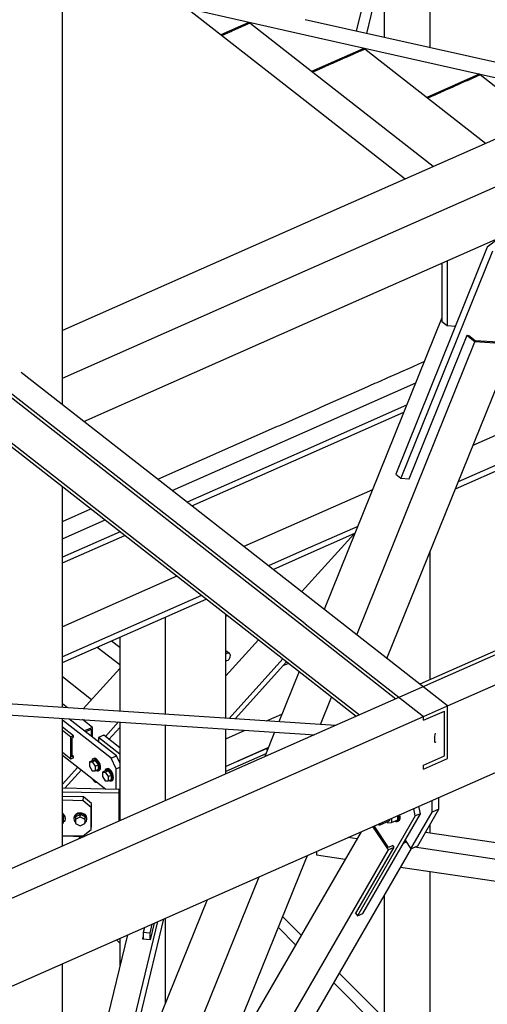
# Paper-space layout 'A0 Advance Steel' of a CAD drawing. Header units: millimetres. Extents: x 292 to 712, y 182 to 776.
# Tile 47 of 61: x 431 to 443, y 560 to 585. Entities that reach past the tile are written whole.
import ezdxf

# ---------------------------------------------------------------- set-up
doc = ezdxf.new("R2010")
doc.units = ezdxf.units.MM
for name, color, linetype in [('AS_Belki', 145, 'CONTINUOUS'), ('AS_Blachy', 30, 'CONTINUOUS'), ('AS_Kraty', 9, 'CONTINUOUS'), ('AS_Schody', 253, 'CONTINUOUS'), ('AS_Sruby', 9, 'CONTINUOUS')]:
    doc.layers.add(name, color=color, linetype=linetype)

psp = doc.layouts.new('A0 Advance Steel')

# ---------------------------------------------------------------- hatches: boundary and pattern name
at = {"layer": 'AS_Kraty', "extrusion": (0, 0.8093309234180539, 0.5873529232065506)}
h = psp.add_hatch(dxfattribs=at)
h.set_pattern_fill('GRATE', color=9, scale=0.2666666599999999, angle=-53.11361919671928, style=0)
h.set_pattern_definition([(306.8863808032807, (-445.3649337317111, -32711.27688351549), (0.169296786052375, 0.1270487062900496), []), (36.88638080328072, (-445.3649337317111, -32711.27688351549), (-0.5081948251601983, 0.6771871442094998), [])])
h.paths.add_polyline_path([(-438.3460498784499, -32714.81455843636), (-438.3301897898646, -32714.83569254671)], flags=0)
h.paths.add_polyline_path([(-437.9777739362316, -32713.30606564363), (-438.3283633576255, -32713.17209879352), (-438.3460498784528, -32713.25959948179), (-438.3460498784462, -32714.70348999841), (-438.3057062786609, -32714.75724923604), (-437.889485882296, -32713.42371230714)], flags=0)
h.paths.add_polyline_path([(-436.4585538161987, -32713.88658825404), (-437.510321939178, -32713.48468749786), (-437.6031952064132, -32713.47199929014), (-438.3377016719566, -32715.82529948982), (-438.3460498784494, -32715.92524365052), (-438.3460498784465, -32719.81264152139), (-438.293125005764, -32719.88316573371), (-436.4278301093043, -32718.48133765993), (-436.3953903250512, -32718.41349638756), (-436.3953903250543, -32713.97075588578)], flags=0)
h.paths.add_polyline_path([(-455.5852755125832, -32708.28083478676), (-456.7577464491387, -32709.16198377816), (-455.8057733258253, -32710.54158950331), (-456.1255487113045, -32710.78188889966), (-454.6782600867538, -32712.71045087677), (-454.6249658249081, -32712.67039885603), (-453.1327300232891, -32711.54893625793)], flags=0)
h.paths.add_polyline_path([(-451.1144838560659, -32714.23831870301), (-452.6600139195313, -32715.39983355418), (-448.5419322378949, -32720.8873197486), (-447.9612602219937, -32718.44009820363)], flags=0)
h.paths.add_polyline_path([(-446.4171994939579, -32720.49761229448), (-446.997871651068, -32722.94483360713), (-445.327951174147, -32725.17006029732), (-443.8357153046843, -32724.0485977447), (-445.2399081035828, -32722.06639377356)], flags=0)
h.paths.add_polyline_path([(-442.944781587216, -32719.01596131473), (-442.9104071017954, -32719.06176631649)], flags=0)
h.paths.add_polyline_path([(-449.6640823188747, -32708.84050753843), (-453.9880162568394, -32707.18825123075), (-454.0930395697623, -32707.15937242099), (-454.5726867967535, -32707.51984241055), (-452.1201413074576, -32710.78794388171), (-449.6153169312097, -32708.90548909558)], flags=0)
h.paths.add_polyline_path([(-440.2967094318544, -32721.10071793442), (-440.2888736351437, -32721.11115956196)], flags=0)
h.paths.add_polyline_path([(-447.1707176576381, -32711.27445384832), (-450.1018951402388, -32713.4773267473), (-447.580819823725, -32716.8367464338), (-446.7999161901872, -32713.54565557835), (-446.8128777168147, -32713.52838394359), (-446.9940508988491, -32713.50910169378), (-447.1674279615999, -32713.27807041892), (-447.1674279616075, -32711.27883750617)], flags=0)
h.paths.add_polyline_path([(-444.4313562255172, -32713.4808567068), (-444.6445328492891, -32713.64106576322), (-444.6978480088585, -32713.68108987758), (-444.8649601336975, -32713.68054438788), (-444.8949096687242, -32713.75170383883), (-445.0150488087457, -32714.25802567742), (-444.975531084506, -32714.42175265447), (-446.0167361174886, -32718.80987371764), (-443.5800200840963, -32722.16795030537), (-443.5800200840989, -32722.50115555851), (-443.429768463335, -32722.7013709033), (-443.4296115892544, -32722.59051164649), (-443.3230230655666, -32722.51040779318), (-442.9104071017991, -32722.94916439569), (-442.9104071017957, -32720.50565684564), (-442.921714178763, -32720.37952135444), (-444.4202150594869, -32713.49570284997)], flags=0)
h.paths.add_polyline_path([(-440.2967094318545, -32715.54729266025), (-440.2851278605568, -32715.56272554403)], flags=0)
h.paths.add_polyline_path([(-440.2967094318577, -32715.43622407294), (-440.271876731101, -32715.46931439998)], flags=0)
h.paths.add_polyline_path([(-440.2967094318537, -32715.32515571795), (-440.2586257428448, -32715.3759034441)], flags=0)
h.paths.add_polyline_path([(-443.0028867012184, -32711.38587553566), (-443.5872021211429, -32711.16259777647), (-443.6319069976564, -32711.21409518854), (-443.631906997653, -32712.76905444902), (-443.6319441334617, -32712.88007315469), (-444.1648856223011, -32713.28059558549), (-444.1708276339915, -32713.38374602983), (-442.9788385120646, -32718.85951049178), (-442.9104071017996, -32718.95069777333), (-442.9104071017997, -32711.50910775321)], flags=0)
h.paths.add_polyline_path([(-438.3866686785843, -32715.98218617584), (-440.0025829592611, -32721.15944633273), (-439.998537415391, -32721.16483716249), (-438.3464190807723, -32719.92321796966), (-438.3460498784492, -32719.81264149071), (-438.3460498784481, -32716.03631212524)], flags=0)
h.paths.add_polyline_path([(-438.362185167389, -32715.90374282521), (-438.3460498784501, -32715.92524365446)], flags=0)
h.paths.add_polyline_path([(-439.9644466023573, -32712.54692053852), (-440.1981727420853, -32712.45760934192), (-440.2967094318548, -32712.43737432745), (-440.2967094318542, -32715.21408717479), (-440.2453746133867, -32715.28249253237), (-439.8743445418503, -32712.66698471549)], flags=0)
h.paths.add_polyline_path([(-438.4452263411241, -32713.12744327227), (-439.4969941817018, -32712.72554293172), (-439.6080737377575, -32712.68859441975), (-440.2838785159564, -32717.45255494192), (-440.2967094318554, -32717.54652576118), (-440.2967094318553, -32720.98964957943), (-440.2643901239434, -32721.03271621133), (-438.3546734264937, -32714.91413575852), (-438.3460498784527, -32714.8145586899), (-438.3460498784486, -32713.25959931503)], flags=0)
at = {"layer": 'AS_Kraty', "extrusion": (-3.811648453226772e-17, 0.8093309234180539, 0.5873529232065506)}
h = psp.add_hatch(dxfattribs=at)
h.set_pattern_fill('GRATE', color=9, scale=0.26666666, angle=127.0557264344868, style=0)
h.set_pattern_definition([(127.0557264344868, (-431.3321329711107, -32640.98372220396), (-0.1689205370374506, -0.1275485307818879), []), (217.0557264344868, (-431.3321329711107, -32640.98372220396), (0.5101941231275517, -0.6756821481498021), [])])
h.paths.add_polyline_path([(-429.7171579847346, -32630.18405636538), (-429.2908040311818, -32629.86363770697), (-429.7561538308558, -32629.24734572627), (-429.7561538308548, -32630.13241190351)], flags=0)
h.paths.add_polyline_path([(-423.0950529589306, -32640.83489206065), (-423.0950529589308, -32639.17539298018), (-423.2970720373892, -32638.90784649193), (-423.5370227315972, -32637.48373196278), (-427.7868607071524, -32631.85540438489), (-429.1192169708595, -32632.85671278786)], flags=0)
h.paths.add_polyline_path([(-432.369851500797, -32629.2154928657), (-432.3698515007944, -32627.88789359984), (-432.391655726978, -32627.85901693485), (-433.0311869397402, -32628.33964475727)], flags=0)
h.paths.add_polyline_path([(-438.2921867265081, -32636.0863962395), (-432.9094662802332, -32632.0411116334), (-434.736603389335, -32629.62131913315), (-438.3073188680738, -32632.30482482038), (-438.34604987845, -32632.36416420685), (-438.3460498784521, -32636.01506188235)], flags=0)
h.paths.add_polyline_path([(-429.7123071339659, -32653.86599952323), (-421.6648736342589, -32647.81809864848), (-421.6541830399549, -32647.72162368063), (-429.7561538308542, -32636.99167456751), (-429.7561538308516, -32653.80793049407)], flags=0)
h.paths.add_polyline_path([(-433.8092479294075, -32651.42726144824), (-433.7559537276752, -32651.38720913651), (-432.3698515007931, -32653.11227800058), (-432.3698515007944, -32635.85348878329), (-432.3755146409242, -32635.84598876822), (-438.3444721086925, -32640.33184872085), (-438.3460498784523, -32640.44039255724), (-438.3460498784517, -32645.41888957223)], flags=0)
h.paths.add_polyline_path([(-441.7030194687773, -32638.64974513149), (-438.398775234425, -32636.16650100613), (-438.3460498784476, -32636.12569508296), (-438.3460498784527, -32632.36416424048), (-438.3606131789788, -32632.34487714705), (-441.238503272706, -32634.50770263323), (-441.2847286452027, -32634.55711660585), (-441.7041678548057, -32636.32492571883), (-441.7146626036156, -32636.42166010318), (-441.7146626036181, -32638.63432531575)], flags=0)
h.paths.add_polyline_path([(-438.3460498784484, -32645.41888948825), (-438.3460498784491, -32640.44039260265), (-438.3977663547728, -32640.37190122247), (-440.7960081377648, -32642.17425575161)], flags=0)
at = {"layer": 'AS_Kraty', "extrusion": (-7.623296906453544e-17, 0.8093309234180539, 0.5873529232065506)}
h = psp.add_hatch(dxfattribs=at)
h.set_pattern_fill('GRATE', color=9, scale=0.26666666, angle=126.9260204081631, style=0)
h.set_pattern_definition([(126.9260204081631, (-440.3265780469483, -32644.49687547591), (-0.1692088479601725, -0.1271658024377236), []), (216.9260204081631, (-440.3265780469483, -32644.49687547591), (0.5086632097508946, -0.6768353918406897), [])])
h.paths.add_polyline_path([(-436.929990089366, -32651.90155179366), (-436.3437547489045, -32651.4609775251), (-438.3460498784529, -32648.79669158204), (-438.3460498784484, -32650.01731981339)], flags=0)
h.paths.add_polyline_path([(-438.3460498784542, -32650.01732004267), (-438.3460498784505, -32648.79669145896), (-440.8579351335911, -32645.45433682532), (-441.444170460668, -32645.89491132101)], flags=0)
h.paths.add_polyline_path([(-445.5183889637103, -32640.47369127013), (-444.7722712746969, -32639.9129602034), (-444.8169119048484, -32639.85356056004), (-446.2208109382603, -32639.31710430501), (-446.0725496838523, -32639.62534978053), (-445.9222342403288, -32639.9363282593)], flags=0)
h = psp.add_hatch(dxfattribs=at)
h.set_pattern_fill('GRATE', color=9, scale=0.26666666, angle=126.9260204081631, style=0)
h.set_pattern_definition([(126.9260204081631, (-443.1626981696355, -32646.62830947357), (-0.1692088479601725, -0.1271658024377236), []), (216.9260204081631, (-443.1626981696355, -32646.62830947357), (0.5086632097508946, -0.6768353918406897), [])])
h.paths.add_polyline_path([(-445.5845843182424, -32643.73860788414), (-445.7355313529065, -32643.53775549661)], flags=0)
h.paths.add_polyline_path([(-439.7661102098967, -32654.0329857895), (-438.5403452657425, -32653.11178480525), (-441.510365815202, -32649.15982793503), (-442.7361307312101, -32650.08102917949)], flags=0)
h.paths.add_polyline_path([(-448.6983420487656, -32642.14761531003), (-448.6629527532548, -32642.08373868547), (-448.6423161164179, -32642.00023207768), (-448.7926315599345, -32641.68925359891), (-448.9399392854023, -32641.4932435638), (-449.2909141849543, -32641.35912931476)], flags=0)
h = psp.add_hatch(dxfattribs=at)
h.set_pattern_fill('GRATE', color=9, scale=0.26666666, angle=126.9260204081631, style=0)
h.set_pattern_definition([(126.9260204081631, (-445.998818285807, -32648.75974346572), (-0.1692088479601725, -0.1271658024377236), []), (216.9260204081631, (-445.998818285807, -32648.75974346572), (0.5086632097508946, -0.6768353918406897), [])])
h.paths.add_polyline_path([(-442.6022303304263, -32656.16441978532), (-441.3764653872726, -32655.24321877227), (-442.802326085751, -32653.3459457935), (-442.8556200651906, -32653.38599809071), (-442.9622085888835, -32653.46610236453), (-443.0155025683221, -32653.50615489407), (-443.6017378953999, -32653.94672915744), (-443.6319069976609, -32654.01755179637), (-443.6319069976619, -32654.79431540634)], flags=0)
h.paths.add_polyline_path([(-447.1722422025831, -32650.08348876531), (-447.172242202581, -32649.75059018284), (-447.1577699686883, -32649.65888106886), (-446.9808230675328, -32649.3394982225), (-446.9471077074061, -32649.27339432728), (-448.7508902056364, -32645.54165743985), (-448.742298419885, -32645.44212365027), (-449.4362268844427, -32644.51877161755), (-452.1270343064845, -32643.49056328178)], flags=0)
h = psp.add_hatch(dxfattribs=at)
h.set_pattern_fill('GRATE', color=9, scale=0.26666666, angle=-53.0739795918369, style=0)
h.set_pattern_definition([(306.9260204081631, (-427.8562936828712, -32701.50899968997), (0.1692088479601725, 0.1271658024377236), []), (36.9260204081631, (-427.8562936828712, -32701.50899968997), (-0.5086632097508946, 0.6768353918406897), [])])
h.paths.add_polyline_path([(-432.5127310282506, -32697.19949567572), (-432.8769106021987, -32697.15877743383), (-432.914441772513, -32697.21980417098), (-433.0524683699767, -32697.48000896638), (-432.3698515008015, -32698.38830972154), (-432.3698515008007, -32697.38961382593)], flags=0)
h.paths.add_polyline_path([(-423.0382324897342, -32706.36646158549), (-422.8213328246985, -32707.65376786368), (-422.8075877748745, -32707.6720570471), (-422.4345289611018, -32707.39169159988), (-422.4505545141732, -32707.25940148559), (-422.7502680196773, -32706.74963173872)], flags=0)
h.paths.add_polyline_path([(-423.0623324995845, -32706.22342746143), (-423.0499813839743, -32706.23986199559)], flags=0)
h.paths.add_polyline_path([(-428.5977977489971, -32697.63722041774), (-428.6569195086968, -32697.66951817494), (-428.9261044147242, -32698.53196526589), (-428.9425737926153, -32698.62101692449), (-428.9750470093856, -32698.68877375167), (-429.1218752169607, -32699.15919941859), (-429.1418020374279, -32699.24365055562), (-429.1418020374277, -32699.57654939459), (-425.6141050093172, -32704.27055935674), (-425.3476342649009, -32704.07029820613), (-425.3364374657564, -32703.97423070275), (-425.697936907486, -32701.8287203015), (-425.7474010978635, -32701.65193632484), (-426.3468279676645, -32700.63239683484)], flags=0)
h.paths.add_polyline_path([(-422.8356190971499, -32705.30446722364), (-423.1020898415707, -32705.50472857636), (-422.8226294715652, -32705.98754892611), (-422.2232024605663, -32707.00708841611), (-422.114764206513, -32707.15137826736), (-421.6884112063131, -32706.83096050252)], flags=0)
h = psp.add_hatch(dxfattribs=at)
h.set_pattern_fill('GRATE', color=9, scale=0.26666666, angle=-53.0739795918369, style=0)
h.set_pattern_definition([(306.9260204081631, (-430.6924138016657, -32703.64043368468), (0.1692088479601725, 0.1271658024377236), []), (36.9260204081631, (-430.6924138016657, -32703.64043368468), (-0.5086632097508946, 0.6768353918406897), [])])
h.paths.add_polyline_path([(-433.7816926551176, -32696.6446678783), (-433.7816926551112, -32696.86660023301), (-433.7438529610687, -32696.91695030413), (-433.6372647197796, -32696.8368460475)], flags=0)

# ---------------------------------------------------------------- linework, layer by layer
at = {"layer": 'AS_Belki', "linetype": 'Continuous', "ltscale": 0.15}
for p, q in [((432.3698515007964, 575.0401212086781), (432.3698515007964, 614.2802956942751)), ((438.3460499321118, 578.330063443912), (490.167167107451, 601.2046461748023)), ((513.5425001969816, 600.0120622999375), (438.3460498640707, 566.8192741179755)), ((441.849802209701, 567.6311491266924), (514.1432834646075, 599.5425252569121)), ((438.3460498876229, 563.9263269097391), (514.1432832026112, 597.3843101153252)), ((441.4715466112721, 591.9471572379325), (439.6073339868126, 584.2285051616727)), ((439.8628212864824, 584.171163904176), (441.7355699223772, 591.9251589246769)), ((441.4181715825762, 590.610991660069), (441.4181715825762, 583.8220832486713)), ((440.2967094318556, 585.9676498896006), (440.2967094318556, 584.0737826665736)), ((443.6319069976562, 581.8388864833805), (438.3460498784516, 579.5056335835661)), ((438.3460498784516, 577.0351341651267), (447.4519256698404, 581.0545981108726)), ((438.3460498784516, 579.5056336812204), (432.3698515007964, 576.8676542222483)), ((432.3698515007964, 575.6920840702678), (438.3460498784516, 578.3300635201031)), ((432.8955993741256, 574.6292272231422), (438.3460498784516, 577.0351340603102)), ((441.7146626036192, 577.1774392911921), (438.8161331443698, 570.0020866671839)), ((442.0430960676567, 576.9615967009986), (442.0241418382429, 576.9764102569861)), ((439.6171775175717, 569.3760372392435), (442.5282465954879, 576.5824317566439)), ((440.3607367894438, 568.794915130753), (443.4824703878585, 576.5228126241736)), ((442.3279935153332, 576.7389377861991), (440.9031911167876, 573.2118185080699)), ((442.5282465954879, 576.5824317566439), (442.3279935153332, 576.7389377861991)), ((442.3757046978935, 576.7359566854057), (442.3279935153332, 576.7389377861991)), ((442.5359054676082, 576.6107533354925), (442.3757046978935, 576.7359566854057)), ((443.4824703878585, 576.5228126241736), (442.5282465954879, 576.5824317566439)), ((443.3947068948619, 576.5570960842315), (442.5359054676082, 576.6107533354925)), ((438.3460498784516, 570.3694756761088), (431.3561203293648, 575.832393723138)), ((438.3460498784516, 569.6525361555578), (430.7698850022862, 575.5736210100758)), ((430.7698850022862, 575.4765014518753), (438.3460498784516, 569.555416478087)), ((430.9901722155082, 574.1065283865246), (438.3460498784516, 568.3576069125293)), ((430.9966571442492, 574.1985795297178), (438.3460498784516, 568.4547263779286)), ((440.9031911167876, 573.2118185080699), (440.8951560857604, 573.2180982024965)), ((432.3698515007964, 567.5896285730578), (432.3698515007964, 573.0282519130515)), ((450.3457719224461, 572.2105982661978), (441.171767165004, 568.1610613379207)), ((441.4181715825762, 571.4126106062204), (441.4181715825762, 568.2698281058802)), ((441.8498022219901, 567.6311491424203), (438.3460498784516, 570.3694759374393)), ((434.9031548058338, 569.8144628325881), (434.9031548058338, 567.4232631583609)), ((436.3953903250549, 567.3252661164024), (436.3953903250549, 569.8821274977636)), ((436.3953903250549, 569.8144896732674), (436.4091324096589, 569.8713874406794)), ((438.3460498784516, 569.6525361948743), (441.2635668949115, 567.3723764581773)), ((438.3460498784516, 569.5554162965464), (440.5833694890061, 567.8068588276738)), ((433.7816926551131, 569.3194332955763), (433.7816926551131, 567.4969112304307)), ((437.9391110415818, 568.6756461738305), (437.7974565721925, 568.6131180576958)), ((438.3460498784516, 567.1971638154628), (419.7886062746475, 568.4158555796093)), ((438.198437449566, 568.4729718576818), (437.7001998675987, 567.2395775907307)), ((438.3460498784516, 568.4547264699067), (439.6833449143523, 567.4095753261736)), ((438.3460498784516, 568.3576067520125), (439.6039311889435, 567.3745207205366)), ((438.726904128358, 567.1721525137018), (438.9994819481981, 567.8469228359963)), ((432.4982962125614, 567.5811933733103), (432.3698515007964, 567.6815782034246)), ((441.2635668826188, 567.3723764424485), (441.849802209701, 567.6311491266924)), ((441.849802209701, 566.3362198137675), (441.849802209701, 567.6311491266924)), ((429.4303772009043, 567.5186298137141), (438.3460498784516, 566.9331256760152)), ((432.3698515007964, 564.1812944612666), (432.3698515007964, 567.3255906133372)), ((437.3944527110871, 567.2596564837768), (437.7764203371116, 567.4282624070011)), ((438.3460498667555, 566.0845427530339), (441.2635668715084, 567.3723764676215)), ((441.2635668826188, 567.2752566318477), (441.7751904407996, 567.5010946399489)), ((441.2635668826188, 567.2752566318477), (441.2635668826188, 567.3723764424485)), ((441.7751904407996, 566.4004046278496), (441.7751904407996, 567.5010946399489)), ((432.643080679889, 566.89447355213), (432.3698515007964, 567.108013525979)), ((433.1120796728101, 567.1014964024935), (432.8671314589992, 567.292933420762)), ((433.1120796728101, 567.1014964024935), (432.9140126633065, 567.014066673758)), ((432.9404838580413, 566.9933783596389), (433.0801032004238, 567.05500834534)), ((433.0801032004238, 567.05500834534), (433.0801032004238, 566.8842599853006)), ((433.1120796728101, 566.8592692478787), (433.1120796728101, 567.1014964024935)), ((433.7816926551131, 567.2328729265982), (433.7816926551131, 564.8045013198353)), ((434.9031548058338, 567.1592251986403), (434.9031548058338, 565.2995308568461)), ((436.3953903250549, 565.9582248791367), (436.3953903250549, 567.0612281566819)), ((439.0912686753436, 567.1482242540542), (438.3460498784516, 567.1971637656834)), ((438.3460498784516, 566.8192737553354), (426.9928404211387, 561.8078046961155)), ((432.3698515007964, 567.0298149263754), (432.5791384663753, 566.8662485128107)), ((432.643080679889, 566.89447355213), (432.5791384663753, 566.8662485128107)), ((432.5791384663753, 566.3266944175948), (432.5791384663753, 566.8662485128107)), ((432.6111149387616, 566.8479899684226), (432.643080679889, 566.8621002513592)), ((432.6111149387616, 566.3731824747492), (432.6111149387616, 566.8479899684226)), ((432.643080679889, 566.8621002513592), (432.643080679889, 566.89447355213)), ((436.3953903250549, 566.8186558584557), (436.8737555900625, 567.0298132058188)), ((437.5962964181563, 566.9823630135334), (437.353417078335, 566.3811114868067)), ((438.3460498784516, 566.9331255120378), (438.5705711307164, 566.9183809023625)), ((432.3698515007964, 566.4902608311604), (432.5791384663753, 566.3266944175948)), ((432.5791384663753, 566.3266944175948), (432.643080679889, 566.354919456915)), ((432.643080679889, 566.3872927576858), (432.6111149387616, 566.4122752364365)), ((432.643080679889, 566.3872927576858), (432.6111149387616, 566.3731824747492)), ((432.643080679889, 566.354919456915), (432.643080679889, 566.3872927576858)), ((441.2635668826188, 566.1745666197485), (441.7751904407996, 566.4004046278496)), ((441.2635668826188, 566.0774471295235), (441.849802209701, 566.3362198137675)), ((441.2635668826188, 566.0774471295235), (441.2635668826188, 566.1745666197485)), ((427.5936237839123, 561.3382680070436), (438.3460498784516, 566.0845426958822)), ((440.0074423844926, 564.6596894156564), (440.3886291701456, 564.0860820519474)), ((440.4030340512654, 564.1473828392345), (440.0500776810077, 564.678509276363)), ((441.4181715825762, 564.7049028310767), (441.4181715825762, 564.4993862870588)), ((439.7238448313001, 564.5345052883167), (438.3460498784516, 562.1542133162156)), ((439.6230565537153, 564.3603827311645), (439.4029211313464, 564.3928451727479)), ((457.1148957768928, 562.1846587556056), (441.3085671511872, 564.5155489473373)), ((439.590561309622, 562.5154151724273), (440.5378421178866, 564.1519465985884)), ((440.3886291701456, 564.0860820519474), (440.5378421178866, 564.1519465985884)), ((440.5096117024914, 564.194427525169), (440.4030340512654, 564.1473828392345)), ((440.5378421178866, 564.1519465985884), (440.5096117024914, 564.194427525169)), ((440.7651015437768, 564.2522624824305), (440.8357379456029, 564.283442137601)), ((456.9634793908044, 561.8032662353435), (441.0357508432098, 564.1520587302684)), ((428.3930355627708, 559.5329240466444), (438.3460498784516, 563.9263269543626)), ((438.3460498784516, 559.5976487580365), (440.9639549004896, 564.1203671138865)), ((440.3886291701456, 564.0860820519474), (438.3460498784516, 560.5573021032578)), ((438.3460498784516, 563.8075277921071), (438.4044536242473, 563.9521071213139)), ((438.6283375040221, 564.0509326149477), (438.6283375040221, 563.9675156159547)), ((438.6283375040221, 563.9675156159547), (439.3353061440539, 563.8632619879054)), ((436.1354550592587, 558.335168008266), (438.3460498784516, 563.8075280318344)), ((433.6460488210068, 554.5944203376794), (437.213846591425, 563.4265562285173)), ((440.6987524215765, 563.6622005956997), (456.9634793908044, 561.263712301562)), ((441.4181715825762, 563.5561108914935), (441.4181715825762, 558.825490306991)), ((440.2967094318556, 562.9676271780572), (440.2967094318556, 559.9458347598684)), ((435.9311928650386, 562.8603748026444), (432.845004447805, 555.220469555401)), ((439.6012370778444, 562.520127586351), (439.590561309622, 562.5154151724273)), ((433.2490620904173, 556.2207201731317), (434.7239721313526, 562.3274902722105)), ((433.5731341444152, 557.0229653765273), (434.8698362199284, 562.391876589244)), ((434.6335441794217, 562.2875740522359), (434.5341190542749, 561.8759109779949)), ((434.9031548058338, 562.4065839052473), (434.9031548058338, 560.3154509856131)), ((438.250817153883, 561.9896882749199), (437.7954763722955, 562.4445751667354)), ((438.3460498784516, 562.1542132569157), (431.8070156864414, 550.8573140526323)), ((433.9702794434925, 561.9947993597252), (432.3698515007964, 555.3683307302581)), ((437.6874549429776, 562.1771666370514), (438.1131657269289, 561.751880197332)), ((433.6999369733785, 561.8754663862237), (433.7816926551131, 561.793792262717)), ((433.7816926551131, 561.9115543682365), (433.7816926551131, 561.213968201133)), ((434.3492763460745, 561.8913120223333), (434.3624925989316, 561.9460329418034)), ((434.5341190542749, 561.8759109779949), (434.3492763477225, 561.8913120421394)), ((434.3569408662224, 561.8906733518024), (434.3624925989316, 561.9136596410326)), ((432.3698515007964, 551.8296747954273), (432.3698515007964, 561.2883475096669)), ((444.6989235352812, 555.5480078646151), (439.1884509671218, 561.0529890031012)), ((439.0507993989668, 560.8151807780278), (444.4383586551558, 555.4329905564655)), ((438.3460498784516, 560.5573020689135), (432.3010478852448, 550.113897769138))]:
    psp.add_line(p, q, dxfattribs=at)
at = {"layer": 'AS_Belki', "linetype": 'Continuous', "ltscale": 0.15, "extrusion": (-0.98985684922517, 0.06500520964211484, -0.1263239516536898)}
psp.add_arc((-594.5711791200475, -50.96685601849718, -400.2294260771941), 0.13333333, 323.879551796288, 143.879551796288, dxfattribs=at)
at = {"layer": 'AS_Blachy', "linetype": 'Continuous', "ltscale": 0.15}
for p, q in [((436.9592529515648, 584.443512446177), (436.2693438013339, 584.138976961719)), ((436.9832841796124, 584.4247308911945), (436.5569311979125, 584.236532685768)), ((436.9832841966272, 584.4247308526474), (436.9592529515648, 584.443512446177)), ((436.3791660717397, 584.1580645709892), (436.2933752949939, 584.1201951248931)), ((436.5309473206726, 584.2250630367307), (436.3791660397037, 584.1580646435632)), ((439.7953729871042, 583.8069776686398), (438.5034127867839, 583.236687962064)), ((439.8194043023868, 583.7881960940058), (439.7128161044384, 583.7411465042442)), ((439.8194043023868, 583.7881960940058), (439.7953730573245, 583.8069775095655)), ((439.2548118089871, 583.5389770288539), (439.2200399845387, 583.5236281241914)), ((439.3912869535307, 583.5992188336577), (439.2864631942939, 583.5529480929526)), ((439.3959599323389, 583.6012815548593), (439.3912868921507, 583.5992189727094)), ((439.537108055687, 583.6635864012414), (439.4463455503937, 583.6235225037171)), ((439.6782561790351, 583.7258912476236), (439.5529337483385, 583.6705720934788)), ((438.6902193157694, 583.2897573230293), (438.527444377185, 583.2179060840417)), ((438.8313674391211, 583.3520621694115), (438.7002279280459, 583.2941752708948)), ((439.0732866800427, 583.4588488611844), (438.8601102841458, 583.3647496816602)), ((439.2200400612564, 583.5236279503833), (439.1265808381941, 583.4823736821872)), ((442.6314931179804, 583.1704429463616), (441.3395327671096, 582.6001532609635)), ((442.6555241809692, 583.1516619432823), (442.3986538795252, 583.0382755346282)), ((442.6555244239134, 583.1516613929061), (442.6314931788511, 583.1704428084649)), ((441.9705366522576, 582.8492979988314), (441.9497836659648, 582.8401374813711)), ((442.0909318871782, 582.9024424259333), (441.9705365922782, 582.8492981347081)), ((442.122584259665, 582.9164112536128), (442.0909329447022, 582.9024400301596)), ((442.1758771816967, 582.9399385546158), (442.1417834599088, 582.9248890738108)), ((442.3357595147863, 583.0105130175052), (442.2824654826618, 582.9869882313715)), ((442.3986540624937, 583.0382751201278), (442.3732281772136, 583.0270517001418)), ((441.3878299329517, 582.5920829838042), (441.363564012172, 582.5813715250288)), ((441.5157009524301, 582.6485268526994), (441.3878300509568, 582.5920827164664)), ((441.5424192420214, 582.660320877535), (441.5157009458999, 582.6485268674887)), ((441.6674874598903, 582.7155276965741), (441.5424193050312, 582.6603207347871)), ((441.7495243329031, 582.7517400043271), (441.6962303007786, 582.7282152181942)), ((441.8561125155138, 582.7987896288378), (441.8028184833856, 582.7752648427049)), ((443.1282443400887, 579.1460631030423), (442.8321025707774, 578.914794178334)), ((442.8321026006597, 578.9147940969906), (440.576165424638, 573.3301885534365)), ((442.9602697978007, 578.814626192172), (440.7043325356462, 573.2300206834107)), ((441.7146626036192, 578.5220881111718), (441.7146626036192, 577.0879063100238)), ((441.8428297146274, 578.5786627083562), (441.8428297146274, 576.9877384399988)), ((441.7146626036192, 577.0879063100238), (441.8428297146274, 576.9877384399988)), ((441.8428297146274, 576.9877384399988), (442.0484660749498, 576.9748903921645)), ((440.576165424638, 573.3301885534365), (440.7043325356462, 573.2300206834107)), ((440.7043325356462, 573.2300206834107), (440.9054675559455, 573.217453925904)), ((433.7028653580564, 566.3975461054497), (432.5287639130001, 567.3151547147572)), ((433.5749593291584, 566.3410865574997), (432.3698515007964, 567.2829280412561)), ((433.3902371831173, 566.9062115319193), (433.2623312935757, 566.8497521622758)), ((433.2623312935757, 566.8497521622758), (433.2623312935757, 566.74184127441)), ((433.7816958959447, 566.4438540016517), (433.2623344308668, 566.8497561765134)), ((433.7816926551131, 566.6002728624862), (433.3902371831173, 566.9062115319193)), ((437.3853664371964, 566.573335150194), (436.3953903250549, 566.1363454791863)), ((437.4457265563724, 566.6096250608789), (436.7030596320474, 566.2818013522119)), ((437.4201009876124, 566.5461885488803), (437.3853664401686, 566.5733351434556)), ((432.3698515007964, 566.4196416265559), (433.4410831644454, 565.5824298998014)), ((433.5749593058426, 566.3410865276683), (433.7028651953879, 566.3975458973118)), ((433.6951159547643, 566.0853127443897), (433.5749593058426, 566.3410865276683)), ((433.7816926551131, 566.2297486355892), (433.7028651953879, 566.3975458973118)), ((437.3831913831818, 566.4548180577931), (436.3953903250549, 566.0187884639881)), ((433.6951159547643, 566.0853127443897), (433.7816926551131, 566.1235290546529)), ((436.7030596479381, 566.2818013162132), (436.6935317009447, 566.2679494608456)), ((436.7030596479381, 566.2818013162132), (436.7109472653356, 566.2756369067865)), ((433.6951159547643, 565.5770782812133), (433.6951159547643, 566.0853127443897)), ((433.7723245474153, 565.5754516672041), (432.3698515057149, 565.6049969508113)), ((433.7665895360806, 565.4815354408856), (432.3698515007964, 565.5109597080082)), ((432.8870876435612, 565.3921526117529), (432.3698515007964, 565.4030491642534)), ((432.8813527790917, 565.298236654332), (432.8870876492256, 565.3921528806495)), ((433.0869592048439, 565.2260758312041), (432.8870876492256, 565.3921528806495)), ((433.7816926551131, 565.5839749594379), (433.7628361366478, 565.5756515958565)), ((433.7665895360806, 565.4815354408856), (433.7723245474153, 565.5754516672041)), ((433.7665895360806, 564.7978345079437), (433.7665895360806, 565.4815354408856)), ((433.7723245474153, 565.5735446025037), (433.7816926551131, 565.578843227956)), ((433.7723245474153, 564.8003661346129), (433.7723245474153, 565.5754516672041)), ((433.7723245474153, 565.3720636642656), (433.7816926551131, 565.3647420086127)), ((441.6419552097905, 565.0915133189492), (441.6419552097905, 565.3811866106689)), ((432.8813527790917, 565.298236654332), (432.3698515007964, 565.3090121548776)), ((433.0812241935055, 565.1321599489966), (432.8813527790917, 565.298236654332)), ((433.0812241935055, 565.1321599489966), (433.0869592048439, 565.2260758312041)), ((433.0812241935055, 564.5926058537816), (433.0812241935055, 565.1321599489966)), ((433.0869592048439, 564.6865220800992), (433.0869592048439, 565.2260758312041)), ((441.1853496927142, 564.978286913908), (441.1499852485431, 565.16402407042)), ((441.4714140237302, 565.0162341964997), (441.4714140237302, 565.3059074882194)), ((441.0574438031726, 564.9218276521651), (439.6365225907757, 562.4670303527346)), ((439.7644284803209, 562.5234896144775), (441.1853496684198, 564.9782869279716)), ((440.9490459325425, 564.1137859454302), (441.4714140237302, 565.0162341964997)), ((441.0574438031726, 564.9218276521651), (441.0220793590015, 565.1075644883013)), ((441.1853496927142, 564.978286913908), (441.0574438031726, 564.9218276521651)), ((441.1195871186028, 564.1890653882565), (441.6419550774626, 565.091513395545)), ((441.6419552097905, 565.0915133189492), (441.4714140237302, 565.0162341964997)), ((433.0812241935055, 564.5926058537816), (433.0869592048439, 564.6865220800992)), ((432.3698515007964, 564.4457257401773), (432.8813527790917, 564.4349502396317)), ((432.3698515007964, 564.4318518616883), (432.911619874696, 564.4204387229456)), ((432.8813527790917, 564.4349502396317), (433.0812241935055, 564.5926058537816)), ((440.8075659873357, 564.3256241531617), (440.9490459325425, 564.1137859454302)), ((440.9490459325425, 564.1137859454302), (441.1195871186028, 564.1890653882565)), ((439.5969891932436, 562.5265200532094), (439.6365225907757, 562.4670303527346)), ((439.6365225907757, 562.4670303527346), (439.7644284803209, 562.5234896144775)), ((434.5746960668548, 562.2615974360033), (434.5209066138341, 562.0388858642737)), ((434.3938098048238, 562.1817519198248), (434.3624925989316, 562.0520849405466)), ((434.5209066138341, 562.0388858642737), (434.3624925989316, 562.0520849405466)), ((434.3624925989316, 562.0520849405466), (434.3624925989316, 561.8902108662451)), ((434.5209066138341, 562.0388858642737), (434.5209066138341, 561.8770117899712))]:
    psp.add_line(p, q, dxfattribs=at)
at = {"layer": 'AS_Kraty', "linetype": 'Continuous', "ltscale": 0.15}
for p, q in [((438.3460498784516, 582.5159454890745), (433.8417781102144, 586.0362194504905)), ((436.9299900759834, 584.401206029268), (436.8766959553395, 584.3776815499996)), ((438.3460498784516, 583.3596733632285), (436.9832841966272, 584.4247308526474)), ((436.3437547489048, 584.1424336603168), (436.293375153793, 584.1201954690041)), ((436.3970488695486, 584.1659581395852), (436.3437547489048, 584.1424336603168)), ((436.5569311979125, 584.236532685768), (436.5309473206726, 584.2250630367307)), ((439.8194043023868, 583.7881960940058), (439.766110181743, 583.7646715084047)), ((442.7894247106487, 581.4670027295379), (439.8194043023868, 583.7881960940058)), ((439.2331689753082, 583.5294234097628), (439.1798748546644, 583.5058988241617)), ((439.2864630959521, 583.5529483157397), (439.2331689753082, 583.5294234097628)), ((439.3930513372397, 583.5999978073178), (439.3397572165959, 583.5764732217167)), ((439.4463454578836, 583.6235227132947), (439.3930513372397, 583.5999978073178)), ((439.4996395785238, 583.6470472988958), (439.4463454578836, 583.6235227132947)), ((439.5529337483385, 583.6705720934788), (439.537108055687, 583.6635864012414)), ((439.6595219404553, 583.7176216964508), (439.6062278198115, 583.6940971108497)), ((439.7128161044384, 583.7411465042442), (439.6782561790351, 583.7258912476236)), ((441.497464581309, 580.8967131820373), (438.3460498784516, 583.3596735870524)), ((438.7002279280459, 583.2941752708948), (438.6902193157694, 583.2897573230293)), ((438.8068160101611, 583.3412251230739), (438.7535218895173, 583.3177005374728)), ((438.8601102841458, 583.3647496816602), (438.8313674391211, 583.3520621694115)), ((438.9134042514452, 583.3882746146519), (438.8601101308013, 583.3647500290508)), ((439.0732866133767, 583.4588490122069), (439.0199924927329, 583.4353244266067)), ((439.1265807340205, 583.4823739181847), (439.0732866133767, 583.4588490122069)), ((438.5403452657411, 583.2236012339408), (438.5274441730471, 583.2179065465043)), ((438.6469336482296, 583.2706507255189), (438.5936393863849, 583.2471261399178)), ((442.4423479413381, 583.0575620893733), (442.3890538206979, 583.0340375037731)), ((442.5489361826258, 583.1046119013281), (442.4423479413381, 583.0575620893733)), ((442.6022303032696, 583.1281364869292), (442.5489361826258, 583.1046119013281)), ((442.6555243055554, 583.151661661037), (442.6022301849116, 583.12813675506)), ((443.6319069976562, 582.3885780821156), (442.6555244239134, 583.1516613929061)), ((441.9627008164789, 582.8458393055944), (441.8561125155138, 582.7987896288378)), ((442.015994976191, 582.8693638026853), (441.9627008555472, 582.8458392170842)), ((442.1225831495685, 582.9164137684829), (442.0909318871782, 582.9024424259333)), ((442.1758773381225, 582.9399382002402), (442.1225832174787, 582.9164136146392)), ((442.2824654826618, 582.9869882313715), (442.1758771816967, 582.9399385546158)), ((442.335759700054, 583.0105125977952), (442.2824655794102, 582.9869880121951)), ((442.3890536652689, 583.0340378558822), (442.3357595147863, 583.0105130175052)), ((441.3764653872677, 582.5870665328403), (441.363564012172, 582.5813715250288)), ((441.4297595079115, 582.6105911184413), (441.3764653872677, 582.5870665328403)), ((441.5363479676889, 582.6576407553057), (441.5157009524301, 582.6485268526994)), ((441.5896420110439, 582.6811655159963), (441.5363478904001, 582.6576409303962)), ((441.6962303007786, 582.7282152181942), (441.6674874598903, 582.7155276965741)), ((441.7495243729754, 582.7517399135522), (441.6962302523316, 582.7282153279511)), ((441.8028184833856, 582.7752648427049), (441.7495243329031, 582.7517400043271)), ((441.8561126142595, 582.7987894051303), (441.8028184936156, 582.7752648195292)), ((440.8075555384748, 580.5921773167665), (438.3460498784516, 582.515945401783)), ((441.0253260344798, 575.9900089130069), (441.2385030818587, 576.0841085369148)), ((441.238503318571, 576.0841080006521), (441.2804913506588, 576.1026417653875)), ((440.3857951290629, 575.7077101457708), (440.6522664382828, 575.8253346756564)), ((440.6522664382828, 575.8253346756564), (440.7055607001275, 575.8488592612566)), ((440.7055605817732, 575.8488595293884), (440.9720318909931, 575.9664840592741)), ((440.9720320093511, 575.9664837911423), (441.0253262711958, 575.9900083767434)), ((438.3460498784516, 574.3756944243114), (441.0682878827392, 575.577329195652)), ((439.7995584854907, 575.4489362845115), (440.0660297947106, 575.5665608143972)), ((440.0660295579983, 575.5665613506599), (440.119323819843, 575.590085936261)), ((440.1193239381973, 575.5900856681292), (440.3325009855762, 575.6841852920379)), ((440.3325008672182, 575.6841855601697), (440.3857951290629, 575.7077101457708)), ((439.4264984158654, 575.2842631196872), (439.4797926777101, 575.3077877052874)), ((439.4797930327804, 575.307786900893), (439.746264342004, 575.4254114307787)), ((439.74626398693, 575.4254122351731), (439.7995582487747, 575.4489368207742)), ((438.8402615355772, 575.0254897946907), (438.8935557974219, 575.0490143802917)), ((438.8935563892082, 575.0490130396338), (439.1067334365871, 575.1431126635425)), ((439.1067328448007, 575.1431140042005), (439.1600271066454, 575.1666385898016)), ((439.1600275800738, 575.1666375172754), (439.4264988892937, 575.2842620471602)), ((437.7210710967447, 574.5314927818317), (438.3460374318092, 574.8073655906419)), ((438.346050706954, 574.8073356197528), (438.5204967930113, 574.8843388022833)), ((438.5204959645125, 574.8843406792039), (438.5737902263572, 574.907865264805)), ((438.573790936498, 574.9078636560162), (438.8402622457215, 575.0254881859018)), ((434.7172448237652, 573.2055429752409), (437.6677768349, 574.5079676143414)), ((435.0701998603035, 572.929687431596), (438.3460498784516, 574.3756945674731)), ((437.6677877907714, 574.5079427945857), (437.7210820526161, 574.531467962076)), ((432.3698522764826, 572.1693563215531), (433.07216079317, 572.4793695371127)), ((432.3698515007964, 571.7377152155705), (433.4251122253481, 572.2035221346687)), ((433.2310195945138, 569.0763582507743), (433.7816926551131, 568.6459848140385)), ((433.5839704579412, 569.2321560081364), (433.7816926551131, 569.0776280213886)), ((433.0869748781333, 567.7832138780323), (432.3698515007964, 568.3436751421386))]:
    psp.add_line(p, q, dxfattribs=at)
at = {"layer": 'AS_Schody', "linetype": 'Continuous', "ltscale": 0.15}
for p, q in [((438.346049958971, 584.1322617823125), (435.4447602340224, 584.7834228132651)), ((443.6319069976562, 583.3252357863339), (438.3460498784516, 584.5115859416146)), ((443.6319070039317, 582.9459113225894), (438.3460498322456, 584.132261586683)), ((440.8462586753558, 575.0276927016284), (438.3460498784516, 573.9240647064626)), ((438.3460498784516, 573.7837805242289), (440.7772925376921, 574.8569658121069)), ((443.7356599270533, 574.5931702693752), (442.478879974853, 574.0384096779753)), ((444.3404484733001, 574.1205028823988), (442.1152647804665, 573.1382748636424)), ((438.3460498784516, 573.9240646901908), (435.4394937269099, 572.641069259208)), ((442.0462987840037, 572.9675486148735), (444.2989657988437, 573.9619079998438)), ((435.5542028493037, 572.551419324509), (438.3460498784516, 573.7837805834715)), ((440.0056191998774, 572.9466770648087), (438.3460498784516, 572.2141194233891)), ((438.3460498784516, 572.2141193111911), (436.8377010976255, 571.5483125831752)), ((433.7944059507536, 571.9149039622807), (432.3698515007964, 571.2860853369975)), ((439.6420040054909, 572.0465422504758), (438.3460498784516, 571.4744895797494)), ((432.3698515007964, 571.145801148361), (433.9091150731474, 571.8252540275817)), ((438.3460498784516, 571.3342058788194), (439.5730380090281, 571.8758160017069)), ((438.3460498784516, 570.5307923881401), (439.5526428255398, 571.86681310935)), ((438.3460498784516, 571.4744899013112), (437.4424896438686, 571.0756454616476)), ((437.5571986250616, 570.9859955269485), (438.3460498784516, 571.3342058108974)), ((435.1926134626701, 570.8221472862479), (432.3698515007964, 569.576139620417)), ((438.2606433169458, 570.4362247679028), (438.3460498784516, 570.5307926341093)), ((435.7974020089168, 570.3494801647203), (432.3698515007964, 568.8365102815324)), ((432.3698515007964, 568.6962264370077), (435.9121108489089, 570.2598302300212)), ((436.3953903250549, 568.370891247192), (437.195490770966, 569.2568160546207)), ((436.4778367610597, 567.3198518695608), (437.8002793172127, 568.7841489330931)), ((433.781692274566, 568.552452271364), (432.8817808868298, 567.5560098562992)), ((436.6209861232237, 567.3104507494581), (437.8891742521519, 568.7146738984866)), ((433.4290299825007, 566.8758932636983), (433.7531215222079, 567.2347493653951)), ((433.5179247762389, 566.8064182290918), (433.7816926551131, 567.0984799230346)), ((436.3953903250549, 567.0606558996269), (436.3958780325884, 567.0611961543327)), ((432.3698515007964, 565.7030997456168), (432.7492132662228, 566.1231546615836)), ((432.4317146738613, 565.6036935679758), (432.8381080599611, 566.0536796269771)), ((432.7719679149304, 564.3587942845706), (432.8292084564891, 564.4221747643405))]:
    psp.add_line(p, q, dxfattribs=at)
at = {"layer": 'AS_Sruby', "linetype": 'Continuous', "ltscale": 0.15}
for p, q in [((436.4844288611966, 568.9181259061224), (436.3953903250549, 568.987713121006)), ((433.1465184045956, 566.3358529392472), (433.1198714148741, 566.3240905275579)), ((433.1183657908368, 566.2877382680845), (433.0384245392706, 566.2524510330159)), ((433.0384245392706, 566.2524510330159), (433.1079011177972, 566.2521884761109)), ((433.0384245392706, 566.2524510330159), (433.0384245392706, 566.1443784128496)), ((433.0384245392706, 566.1443784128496), (433.1079011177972, 566.0360432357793)), ((433.1079011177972, 566.2521884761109), (433.1878422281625, 566.2874757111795)), ((433.1079011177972, 566.2521884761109), (433.1773775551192, 566.1438532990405)), ((433.1878422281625, 566.2874757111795), (433.1183657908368, 566.2877382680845)), ((433.1773775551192, 566.1438532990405), (433.2573188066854, 566.1791405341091)), ((433.1773775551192, 566.1438532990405), (433.1773775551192, 566.0357806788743)), ((433.2573188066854, 566.1791405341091), (433.1878422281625, 566.2874757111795)), ((433.2573188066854, 566.0710679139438), (433.2573188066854, 566.1791405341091)), ((433.1079011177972, 566.0360432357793), (433.1773775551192, 566.0357806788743)), ((433.1773775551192, 566.0357806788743), (433.2573188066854, 566.0710679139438)), ((433.2558131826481, 566.0347156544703), (433.2824601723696, 566.0464780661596)), ((433.4387834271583, 566.0373185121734), (433.358842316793, 566.0020312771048)), ((433.358842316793, 566.0020312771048), (433.4283188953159, 566.0017687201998)), ((433.358842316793, 566.0020312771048), (433.358842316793, 565.8939586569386)), ((433.358842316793, 565.8939586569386), (433.4283188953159, 565.7856234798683)), ((433.4283188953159, 566.0017687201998), (433.5082600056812, 566.0370559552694)), ((433.4283188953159, 566.0017687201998), (433.4977953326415, 565.8934338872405)), ((433.5082600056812, 566.0370559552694), (433.4387834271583, 566.0373185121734)), ((433.4669361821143, 566.085433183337), (433.4402891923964, 566.0736707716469)), ((433.4977953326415, 565.8934338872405), (433.5777365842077, 565.9287207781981)), ((433.4977953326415, 565.8934338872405), (433.4977953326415, 565.7853609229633)), ((433.5777365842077, 565.9287207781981), (433.5082600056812, 566.0370559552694)), ((433.5777365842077, 565.8206481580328), (433.5777365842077, 565.9287207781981)), ((433.1585467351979, 565.7730534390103), (433.1825781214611, 565.7542718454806)), ((433.1721699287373, 565.7925965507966), (433.1721699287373, 565.7919688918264)), ((433.1721699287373, 565.7919688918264), (433.2907245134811, 565.699313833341)), ((433.2907245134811, 565.699313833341), (433.2907245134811, 565.6999411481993)), ((433.2907245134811, 565.699313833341), (433.2917072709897, 565.699173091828)), ((433.4283188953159, 565.7856234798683), (433.4977953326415, 565.7853609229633)), ((433.4977953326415, 565.7853609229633), (433.5777365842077, 565.8206481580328)), ((433.5762309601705, 565.7842958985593), (433.602877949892, 565.7960583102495)), ((432.3961124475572, 564.9112611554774), (432.3698515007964, 564.9240930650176)), ((432.3925280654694, 564.8525636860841), (432.3961124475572, 564.9112611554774)), ((432.3961124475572, 564.8031885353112), (432.3961124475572, 564.9112611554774)), ((432.4404407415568, 564.8562907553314), (432.4416354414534, 564.8758569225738)), ((432.697965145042, 564.9049019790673), (432.6943807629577, 564.8462045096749)), ((432.6943807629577, 564.8462045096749), (432.8099497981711, 564.8978064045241)), ((432.8135341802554, 564.9565038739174), (432.697965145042, 564.9049019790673)), ((432.8099497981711, 564.8978064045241), (432.8135341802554, 564.9565038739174)), ((432.8099497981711, 564.8978064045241), (432.9255186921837, 564.841335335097)), ((432.9291030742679, 564.9000328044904), (432.8135341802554, 564.9565038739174)), ((432.9255186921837, 564.841335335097), (432.9291030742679, 564.9000328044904)), ((432.9291030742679, 564.7919601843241), (432.9291030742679, 564.9000328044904)), ((440.6291568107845, 564.8304393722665), (440.6268442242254, 564.9331023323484)), ((432.3698515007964, 564.8636440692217), (432.3925280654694, 564.8525636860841)), ((432.3698515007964, 564.7343655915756), (432.3925280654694, 564.7444907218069)), ((432.3925280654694, 564.8525636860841), (432.3925280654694, 564.7444907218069)), ((432.3925280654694, 564.7444907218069), (432.3961124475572, 564.8031885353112)), ((432.6548316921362, 564.8713655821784), (432.6536369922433, 564.8517997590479)), ((432.6943807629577, 564.8462045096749), (432.6943807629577, 564.7381318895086)), ((432.6943807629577, 564.7381318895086), (432.8099497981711, 564.6816608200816)), ((432.8099497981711, 564.6816608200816), (432.9255186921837, 564.7332627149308)), ((432.9255186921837, 564.841335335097), (432.9255186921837, 564.7332627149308)), ((432.9255186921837, 564.7332627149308), (432.9291030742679, 564.7919601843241)), ((432.9734313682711, 564.8450627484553), (432.9746260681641, 564.8646285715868)), ((440.1916063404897, 564.7045712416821), (440.4175734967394, 564.8043165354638)), ((440.3639447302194, 564.7806439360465), (440.3803187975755, 564.7560044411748)), ((440.3803187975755, 564.7560044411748), (440.4714061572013, 564.76080591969)), ((440.4690935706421, 564.863468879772), (440.4714061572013, 564.76080591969)), ((440.4714061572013, 564.76080591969), (440.6291568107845, 564.8304393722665)), ((440.6108165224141, 564.7877312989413), (440.6427929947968, 564.8018464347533))]:
    psp.add_line(p, q, dxfattribs=at)
at = {"layer": 'AS_Sruby', "linetype": 'Continuous', "ltscale": 0.15, "extrusion": (0.6007833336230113, -0.469536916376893, 0.646988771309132)}
psp.add_arc((716.933042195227, 4.149689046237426, -4.890557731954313), 0.106666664, 210.5156532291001, 70.24586077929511, dxfattribs=at)
at = {"layer": 'AS_Sruby', "linetype": 'Continuous', "ltscale": 0.15, "extrusion": (-0.7994119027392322, -0.3528718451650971, 0.486232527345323)}
psp.add_arc((-343.0311903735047, 303.8624295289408, -546.084287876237), 0.159999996, 322.9975059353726, 217.2738907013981, dxfattribs=at)
at = {"layer": 'AS_Sruby', "linetype": 'Continuous', "ltscale": 0.15, "extrusion": (-0.7994119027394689, -0.3528718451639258, 0.4862325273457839)}
for centre, start, end in [((-343.0311903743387, 303.8765923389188, -546.1097404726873), 2.766031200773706, 182.7660312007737), ((-342.6727052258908, 303.9699514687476, -546.2775201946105), 2.766031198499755, 182.7660311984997)]:
    psp.add_arc(centre, 0.159999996, start, end, dxfattribs=at)
at = {"layer": 'AS_Sruby', "linetype": 'Continuous', "ltscale": 0.15, "extrusion": (-0.799411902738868, -0.3528718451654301, 0.4862325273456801)}
psp.add_arc((-342.6727052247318, 303.9557886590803, -546.2520675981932), 0.159999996, 322.997602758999, 217.2739185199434, dxfattribs=at)
at = {"layer": 'AS_Sruby', "linetype": 'Continuous', "ltscale": 0.15, "extrusion": (0.6007833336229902, -0.4695369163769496, 0.6469887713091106)}
psp.add_arc((712.7122806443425, 4.604145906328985, -5.42615148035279), 0.199999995, 151.2995508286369, 185.3807816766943, dxfattribs=at)
at = {"layer": 'AS_Sruby', "linetype": 'Continuous', "ltscale": 0.15, "extrusion": (-0.6007833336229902, 0.4695369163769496, -0.6469887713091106)}
psp.add_arc((-712.7122806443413, 4.584412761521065, 5.40289525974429), 0.199999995, 331.6236874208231, 28.70057170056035, dxfattribs=at)
at = {"layer": 'AS_Sruby', "linetype": 'Continuous', "ltscale": 0.15, "extrusion": (0.03584361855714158, 0.586975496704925, -0.808810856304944)}
psp.add_arc((-397.0478349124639, 477.3258238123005, 347.0532780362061), 0.159999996, 121.1411587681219, 222.043462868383, dxfattribs=at)
at = {"layer": 'AS_Sruby', "linetype": 'Continuous', "ltscale": 0.15, "extrusion": (-0.03584361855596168, -0.5869754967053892, 0.8088108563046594)}
psp.add_arc((397.0478349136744, 477.3416783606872, -347.0648055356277), 0.159999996, 2.827539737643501, 59.36915987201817, dxfattribs=at)
at = {"layer": 'AS_Sruby', "linetype": 'Continuous', "ltscale": 0.15, "extrusion": (-0.03584361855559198, -0.5869754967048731, 0.8088108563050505)}
psp.add_arc((397.58051892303, 477.3430346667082, -347.0657916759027), 0.159999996, 317.9567419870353, 224.3887195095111, dxfattribs=at)
at = {"layer": 'AS_Sruby', "linetype": 'Continuous', "ltscale": 0.15, "extrusion": (-0.03584361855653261, -0.5869754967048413, 0.8088108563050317)}
psp.add_arc((397.5805189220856, 477.3588892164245, -347.0773191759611), 0.159999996, 2.827539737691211, 182.8275397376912, dxfattribs=at)
at = {"layer": 'AS_Sruby', "linetype": 'Continuous', "ltscale": 0.15, "extrusion": (-0.7994119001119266, -0.3528718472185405, 0.4862325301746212)}
psp.add_arc((-338.9602045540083, 306.8935355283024, -551.5316150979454), 0.199999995, 327.5840549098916, 68.42781300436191, dxfattribs=at)
at = {"layer": 'AS_Sruby', "linetype": 'Continuous', "ltscale": 0.15, "extrusion": (-0.7994119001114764, -0.3528718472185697, 0.4862325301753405)}
psp.add_arc((-338.9602045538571, 306.9105309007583, -551.5621582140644), 0.199999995, 357.035336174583, 68.42779495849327, dxfattribs=at)
at = {"layer": 'AS_Sruby', "linetype": 'Continuous', "ltscale": 0.15, "extrusion": (-0.7994119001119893, -0.3528718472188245, 0.4862325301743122)}
psp.add_arc((-338.9602045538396, 306.6895910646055, -551.1650977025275), 0.106666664, 313.6220951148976, 46.0339996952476, dxfattribs=at)
at = {"layer": 'AS_Sruby', "linetype": 'Continuous', "ltscale": 0.15, "extrusion": (-0.7994119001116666, -0.35287184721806, 0.4862325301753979)}
psp.add_arc((-338.9602045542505, 306.8096916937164, -551.380935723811), 0.106666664, 357.0353361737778, 46.03405419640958, dxfattribs=at)

doc.saveas('drawing.dxf')
